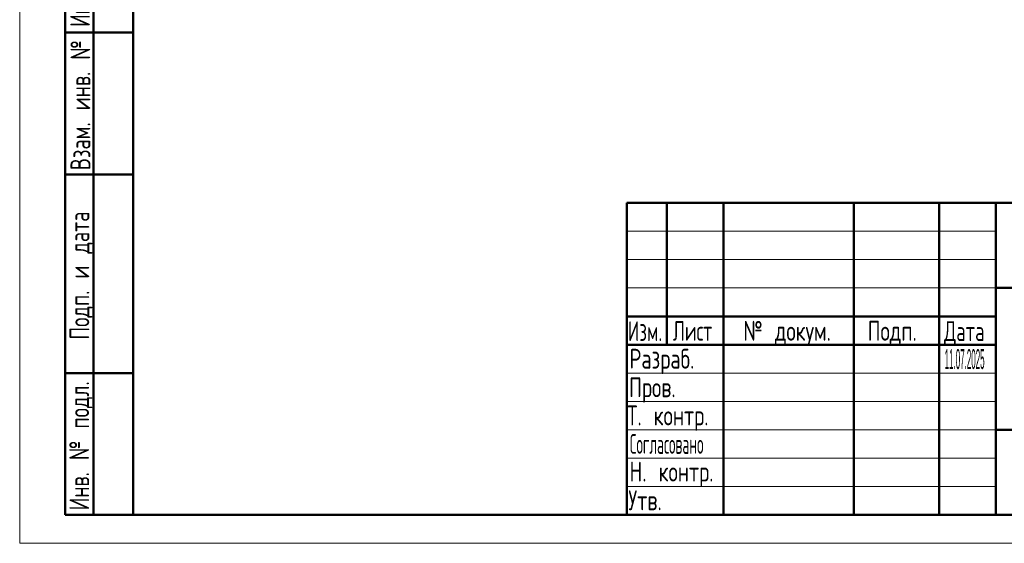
# Model space of a CAD drawing. Header units: millimetres. Extents: x 0 to 297, y 0 to 420.
# Tile 1 of 5: x 0 to 173, y 0 to 92. Entities that reach past the tile are written whole.
import ezdxf

# ---------------------------------------------------------------- set-up
doc = ezdxf.new("R2010")
doc.units = ezdxf.units.MM
doc.layers.add('ОСЕВЫЕ', color=7, linetype='Continuous')
doc.styles.add('SLDTEXTSTYLE1', font='TXT', dxfattribs={"width": 0.7, "bigfont": 'bigfont'})
doc.styles.add('SLDTEXTSTYLE3', font='TXT', dxfattribs={"width": 0.648852, "bigfont": 'bigfont'})
doc.styles.add('SLDTEXTSTYLE4', font='TXT', dxfattribs={"width": 0.632021, "bigfont": 'bigfont'})
doc.styles.add('SLDTEXTSTYLE5', font='TXT', dxfattribs={"width": 0.625377, "bigfont": 'bigfont'})
doc.styles.add('SLDTEXTSTYLE7', font='TXT', dxfattribs={"width": 0.300199})
doc.styles.add('SLDTEXTSTYLE8', font='TXT', dxfattribs={"width": 0.482389, "bigfont": 'bigfont'})

msp = doc.modelspace()

# ---------------------------------------------------------------- linework, layer by layer
at = {"color": 7, "linetype": 'Continuous', "lineweight": 50}
for p, q in [((20, 415), (20, 5)), ((20, 415), (20, 5)), ((8, 5), (8, 150)), ((13, 5), (13, 150)), ((20, 90), (8, 90)), ((20, 65), (8, 65)), ((107, 60), (292, 60)), ((107, 60), (107, 5)), ((114, 35), (114, 60)), ((124, 60), (124, 5)), ((147, 60), (147, 5)), ((162, 60), (162, 5)), ((172, 60), (172, 5)), ((172, 45), (292, 45)), ((107, 40), (172, 40)), ((107, 35), (172, 35)), ((8, 30), (20, 30)), ((172, 20), (292, 20)), ((8, 5), (20, 5)), ((20, 5), (292, 5))]:
    msp.add_line(p, q, dxfattribs=at)
at = {"color": 7, "linetype": 'Continuous', "lineweight": 18}
for p, q in [((107, 55), (172, 55)), ((107, 50), (172, 50)), ((107, 45), (172, 45)), ((107, 30), (172, 30)), ((107, 25), (172, 25)), ((107, 20), (172, 20)), ((107, 15), (172, 15)), ((107, 10), (172, 10))]:
    msp.add_line(p, q, dxfattribs=at)
at = {"layer": 'ОСЕВЫЕ', "lineweight": 18}
for p, q in [((0, 420), (0, 0)), ((0, 0), (297, 0))]:
    msp.add_line(p, q, dxfattribs=at)

# ---------------------------------------------------------------- texts
at = {"color": 7, "linetype": 'Continuous', "lineweight": 0, "char_height": 3.5, "attachment_point": 2, "rotation": 90, "style": 'SLDTEXTSTYLE1'}
for s, insert in [('Инв. № дубл.', (8.869, 102.135)), ('Взам. инв. №', (8.953, 77.203)), ('Подп. и дата', (8.769, 47.176)), ('Инв. № подл.', (8.74, 17.178))]:
    msp.add_mtext(s, dxfattribs=dict(at, insert=insert))
at = {"color": 7, "linetype": 'Continuous', "lineweight": 0, "char_height": 3.5}
for s, insert, attachment_point, style in [('Изм.', (110.192, 39.14), 2, 'SLDTEXTSTYLE5'), ('Лист', (118.56, 39.196), 2, 'SLDTEXTSTYLE4'), ('№ докум.', (135.221, 39.196), 2, 'SLDTEXTSTYLE1'), ('Подп.', (153.737, 39.196), 2, 'SLDTEXTSTYLE1'), ('Дата', (166.444, 39.14), 2, 'SLDTEXTSTYLE3'), ('Разраб.', (107.444, 34.275), 1, 'SLDTEXTSTYLE1'), ('11.07.2025', (162.981, 34.219), 1, 'SLDTEXTSTYLE7'), ('Пров.', (107.369, 29.242), 1, 'SLDTEXTSTYLE1'), ('Т. контр.', (107.034, 24.28), 1, 'SLDTEXTSTYLE1'), ('Согласовано', (107.5, 19.265), 1, 'SLDTEXTSTYLE8'), ('Н. контр.', (107.449, 14.386), 1, 'SLDTEXTSTYLE1'), ('Утв.', (107.25, 9.328), 1, 'SLDTEXTSTYLE1')]:
    msp.add_mtext(s, dxfattribs=dict(at, insert=insert, attachment_point=attachment_point, style=style))

doc.saveas('drawing.dxf')
